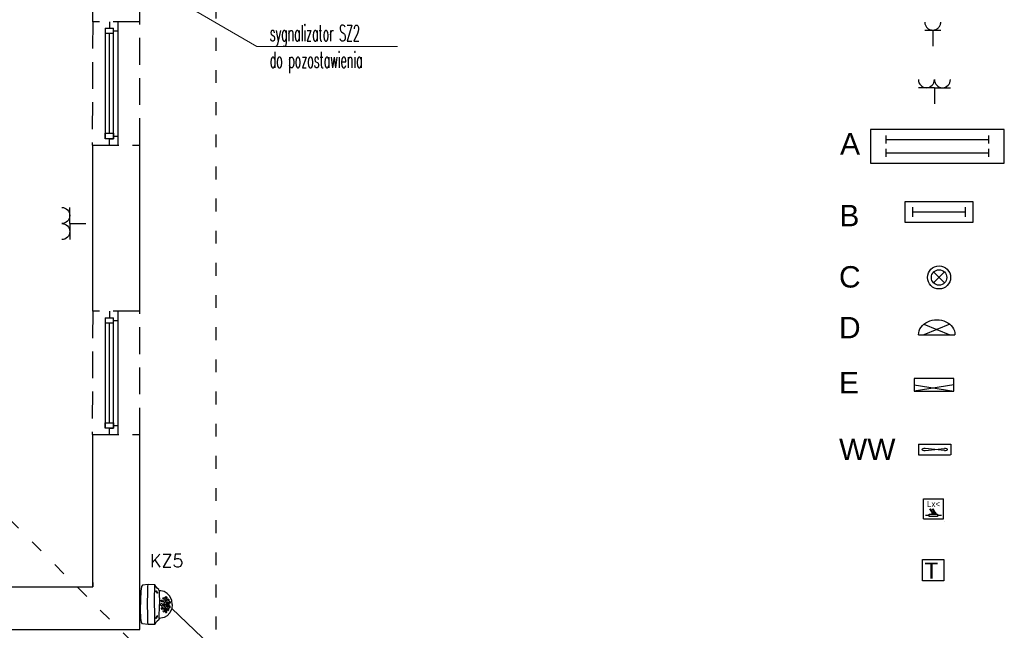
# Model space of a CAD drawing. Header units: millimetres. Extents: x 19325 to 32410, y -4876 to 2807.
# Tile 55 of 72: x 20931 to 21851, y -141 to 429. Entities that reach past the tile are written whole.
import ezdxf
from ezdxf import colors
from ezdxf.entities.mleader import LeaderData, LeaderLine
from ezdxf.enums import TextEntityAlignment as Align
from ezdxf.math import Vec2, Vec3

# ---------------------------------------------------------------- set-up
doc = ezdxf.new("R2010")
doc.units = ezdxf.units.MM
for name, pattern in [('ACAD_ISO02W100', [15, 12, -3]), ('ACAD_ISO03W100', [30, 12, -18]), ('DASHED', [0.75, 0.5, -0.25])]:
    doc.linetypes.add(name, pattern=pattern)
for name, color, linetype, lineweight in [('.WK_WODA_OPIS', 7, 'Continuous', 13), ('2E_INSTA', 40, 'Continuous', 30), ('2E_OPR-WBUDOW', 40, 'Continuous', 30), ('2E_OPRAWY', 40, 'Continuous', 30), ('2E_OSWIETL', 40, 'Continuous', 30), ('2E_URZADZENIE', 40, 'Continuous', 30), ('AMATECH_OPRAWY AWARYJNE', 4, 'Continuous', 30), ('Avizio_CCTV', 1, 'Continuous', 30), ('e', 1, 'Continuous', 40)]:
    doc.layers.add(name, color=color, linetype=linetype, lineweight=lineweight)
for name, color, linetype in [('A_okno', 3, 'Continuous'), ('A_SC_MUROWANA_DZIAŁOWA', 42, 'Continuous'), ('A_scianazew', 42, 'Continuous')]:
    doc.layers.add(name, color=color, linetype=linetype)
doc.styles.add('Opisowy', font='arial.ttf', dxfattribs={"width": 0.8})
doc.styles.add('PITSIMP8', font='pitsimp8')
doc.styles.add('SIMPLEX', font='simplex.shx')
doc.styles.add('WYMIARY', font='romans.shx', dxfattribs={"width": 0.7})

# ---------------------------------------------------------------- blocks, each defined once
blk = doc.blocks.new('AAT_KOPUŁA')
at = {"color": 1}
for points in [[(-8.22, -11.04), (-9, -10.93), (-9.78, -9.91), (-10.75, -9.07), (-11.75, -8.52), (-11.93, -4.64), (-11.53, -1.23), (-10.72, -0.54), (-8.02, -0.23), (-2.86, 0), (-0.04, 0)], [(8.18, -11.04), (8.95, -10.93), (9.73, -9.91), (10.71, -9.07), (11.71, -8.52), (11.89, -4.64), (11.49, -1.23), (10.67, -0.54), (7.97, -0.23), (2.82, 0), (0, 0)], [(-11.93, -4.64), (-10.42, -4.44), (-6.36, -4.33), (0.12, -4.2), (7.54, -4.33), (10.62, -4.41), (11.89, -4.64)], [(-11.75, -8.52), (-6.7, -8.53), (2.62, -8.43), (11.71, -8.52)], [(-0.05, -18.85), (-2.38, -18.67), (-4.9, -17.44), (-6.62, -15.88), (-7.66, -14.01), (-8.14, -12.14), (-8.22, -11.04), (-0.04, -11.24)], [(0.01, -18.85), (2.34, -18.67), (4.85, -17.44), (6.58, -15.88), (7.62, -14.01), (8.1, -12.14), (8.18, -11.04), (0, -11.24)]]:
    blk.add_lwpolyline(points, dxfattribs=at)
for points in [[(-8.01, -9.54), (-7.57, -9.95), (-7.16, -10.2), (-6.8, -10.17), (-6.79, -9.93), (-7.09, -9.56), (-7.5, -9.29), (-7.95, -9.14), (-8.14, -9.15), (-8.19, -9.28), (-8.1, -9.44)], [(7.96, -9.54), (7.52, -9.95), (7.12, -10.2), (6.76, -10.17), (6.75, -9.93), (7.04, -9.56), (7.46, -9.29), (7.9, -9.14), (8.09, -9.15), (8.15, -9.28), (8.06, -9.44)], [(-3.78, -15.29), (-3.95, -14.93), (-4.25, -14.79), (-4.68, -14.88), (-4.81, -15.22), (-4.69, -15.53), (-4.45, -15.72), (-4.04, -15.72), (-3.87, -15.61), (-3.77, -15.41)], [(-3.18, -13.85), (-3.41, -13.5), (-3.71, -13.36), (-4.14, -13.45), (-4.29, -13.85), (-4.15, -14.27), (-3.88, -14.44), (-3.44, -14.44), (-3.2, -14.23), (-3.15, -14.01)], [(-2.45, -16.49), (-2.62, -16.14), (-2.92, -16), (-3.35, -16.09), (-3.48, -16.42), (-3.36, -16.74), (-3.12, -16.92), (-2.71, -16.93), (-2.54, -16.81), (-2.44, -16.61)], [(-2.37, -15.16), (-2.53, -14.81), (-2.84, -14.67), (-3.26, -14.76), (-3.39, -15.09), (-3.27, -15.41), (-3.03, -15.59), (-2.63, -15.6), (-2.46, -15.48), (-2.36, -15.28)], [(-1.64, -12.74), (-1.87, -12.4), (-2.18, -12.26), (-2.6, -12.35), (-2.75, -12.75), (-2.61, -13.17), (-2.34, -13.34), (-1.9, -13.34), (-1.66, -13.13), (-1.61, -12.9)], [(-1.35, -14.22), (-1.58, -13.87), (-1.88, -13.73), (-2.31, -13.82), (-2.46, -14.23), (-2.32, -14.64), (-2.05, -14.81), (-1.61, -14.81), (-1.37, -14.6), (-1.32, -14.38)], [(-1.34, -17.2), (-1.62, -17.14), (-2.01, -17.17), (-2.14, -17.32), (-2.03, -17.5), (-1.68, -17.65), (-1.27, -17.71), (-0.93, -17.63), (-0.89, -17.47), (-1.06, -17.33)], [(-0.12, -15.1), (-0.81, -15.21), (-1.32, -15.6), (-1.56, -15.96), (-1.58, -16.45), (-1.21, -16.85), (-0.57, -17.09), (-0.08, -17.13), (0.56, -17.04), (1.21, -16.62), (1.45, -16.19), (1.38, -15.8), (0.93, -15.33), (0.26, -15.14)], [(0, -15.66), (-0.48, -15.71), (-0.87, -15.94), (-0.92, -16.2), (-0.86, -16.5), (-0.56, -16.69), (-0.14, -16.73), (0.46, -16.65), (0.79, -16.37), (0.81, -15.97), (0.42, -15.7)], [(-0.16, -11.79), (-0.44, -11.92), (-0.66, -12.24), (-0.73, -12.53), (-0.65, -12.92), (-0.47, -13.15), (-0.12, -13.25), (0.27, -13.11), (0.47, -12.65), (0.44, -12.25), (0.26, -12.02), (0.06, -11.81)], [(-0.12, -13.41), (-0.49, -13.53), (-0.61, -13.76), (-0.68, -14.17), (-0.52, -14.45), (-0.26, -14.55), (0.18, -14.53), (0.42, -14.2), (0.47, -13.96), (0.29, -13.62), (0.11, -13.48)], [(1.24, -17.2), (1.51, -17.14), (1.91, -17.17), (2.04, -17.32), (1.92, -17.5), (1.57, -17.65), (1.16, -17.71), (0.83, -17.63), (0.79, -17.47), (0.95, -17.33)], [(1.24, -14.22), (1.47, -13.87), (1.78, -13.73), (2.2, -13.82), (2.36, -14.23), (2.22, -14.64), (1.94, -14.81), (1.5, -14.81), (1.26, -14.6), (1.22, -14.38)], [(1.53, -12.74), (1.76, -12.4), (2.07, -12.26), (2.49, -12.35), (2.65, -12.75), (2.51, -13.17), (2.23, -13.34), (1.79, -13.34), (1.55, -13.13), (1.51, -12.9)], [(2.26, -15.16), (2.43, -14.81), (2.73, -14.67), (3.16, -14.76), (3.29, -15.09), (3.17, -15.41), (2.93, -15.59), (2.52, -15.6), (2.35, -15.48), (2.25, -15.28)], [(2.34, -16.49), (2.51, -16.14), (2.82, -16), (3.24, -16.09), (3.37, -16.42), (3.25, -16.74), (3.01, -16.92), (2.61, -16.93), (2.43, -16.81), (2.33, -16.61)], [(3.07, -13.85), (3.3, -13.5), (3.61, -13.36), (4.03, -13.45), (4.19, -13.85), (4.05, -14.27), (3.77, -14.44), (3.33, -14.44), (3.09, -14.23), (3.05, -14.01)], [(3.67, -15.29), (3.84, -14.93), (4.15, -14.79), (4.57, -14.88), (4.7, -15.22), (4.58, -15.53), (4.34, -15.72), (3.94, -15.72), (3.77, -15.61), (3.67, -15.41)]]:
    blk.add_lwpolyline(points, close=True, dxfattribs=at)
blk = doc.blocks.new('2DEL_019')
for q in [(-2, 0), (0, -2), (2, 0)]:
    blk.add_line((0, 0), q)
for centre in [(-1, 1), (1, 1)]:
    blk.add_arc(centre, 1, 180, 0)
at = {"linetype": 'ByBlock', "style": 'PITSIMP8', "flags": 9}
for tag, p in [('SPANNUNG/FREQUENZ', (-0.16, 0.2)), ('VOLUMENSTROM', (-0.16, 0.36)), ('BEZEICHNUNG', (-0.16, 0.5)), ('RAUM/GRUPPE', (-0.16, 0.48)), ('DRUCK/-STUFE', (-0.16, 0.34)), ('TEMPERATUR', (-0.16, 0.26)), ('POS.NR.G-LV', (-0.16, 0.46)), ('KENNUNG', (-0.16, 0.4)), ('LEISTUNG', (-0.16, 0.38)), ('ANSCHLUSS', (-0.16, 0.32)), ('DREHZAHL', (-0.16, 0.24)), ('SCHUTZART', (-0.16, 0.22)), ('FABRIKAT', (-0.16, 0.44)), ('GROESSE', (-0.16, 0.3)), ('GEWICHT', (-0.16, 0.18)), ('TYP', (-0.16, 0.42)), ('FREI', (-0.16, 0.16)), ('FREI', (-0.16, 0.14)), ('FREI', (-0.16, 0.12)), ('DN', (-0.16, 0.28))]:
    blk.add_attdef(tag, text='', height=0.01, dxfattribs=at).set_placement(p, align=Align.MIDDLE)
blk = doc.blocks.new('2DEL_501')
for p, q in [((-0.304, 0.793), (-0.25, 0.866)), ((-0.25, 0.866), (-0.191, 0.924)), ((-0.191, 0.924), (-0.129, 0.966)), ((-0.129, 0.966), (-0.065, 0.991)), ((-0.065, 0.991), (0, 1)), ((0, 1), (0.065, 0.991)), ((0.065, 0.991), (0.129, 0.966)), ((0.129, 0.966), (0.191, 0.924)), ((0.191, 0.924), (0.25, 0.866)), ((0.25, 0.866), (0.304, 0.793)), ((-0.433, 0.5), (-0.397, 0.609)), ((-0.397, 0.609), (-0.354, 0.707)), ((-0.354, 0.707), (-0.304, 0.793)), ((0.354, 0.707), (-0.354, 0)), ((-0.354, 0.707), (0.354, 0)), ((0.304, 0.793), (0.354, 0.707)), ((0.354, 0.707), (0.397, 0.609)), ((0.397, 0.609), (0.433, 0.5)), ((-0.483, 0.259), (-0.462, 0.383)), ((-0.462, 0.383), (-0.433, 0.5)), ((0.433, 0.5), (0.462, 0.383)), ((0.462, 0.383), (0.483, 0.259)), ((-0.5, 0), (-0.496, 0.131)), ((-0.5, 0), (0.5, 0)), ((-0.496, 0.131), (-0.483, 0.259)), ((0.483, 0.259), (0.496, 0.131)), ((0.496, 0.131), (0.5, 0))]:
    blk.add_line(p, q)
at = {"linetype": 'ByBlock', "style": 'PITSIMP8', "flags": 9}
for tag, p in [('RAUM/GRUPPE', (-0.219, 0.589)), ('BEZEICHNUNG', (-0.219, 0.609)), ('POS.NR.G-LV', (-0.219, 0.569)), ('FABRIKAT', (-0.219, 0.549)), ('SPANNUNG/FREQUENZ', (-0.219, 0.309)), ('VOLUMENSTROM', (-0.219, 0.469)), ('DRUCK/-STUFE', (-0.219, 0.449)), ('TEMPERATUR', (-0.219, 0.369)), ('ANSCHLUSS', (-0.219, 0.429)), ('SCHUTZART', (-0.219, 0.329)), ('DREHZAHL', (-0.219, 0.349)), ('KENNUNG', (-0.219, 0.509)), ('LEISTUNG', (-0.219, 0.489)), ('GROESSE', (-0.219, 0.409)), ('GEWICHT', (-0.219, 0.289)), ('FREI', (-0.219, 0.269)), ('TYP', (-0.219, 0.529)), ('DN', (-0.219, 0.389)), ('FREI', (-0.219, 0.249)), ('FREI', (-0.219, 0.229))]:
    blk.add_attdef(tag, text='', height=0.01, dxfattribs=at).set_placement(p, align=Align.MIDDLE)
blk = doc.blocks.new('2DEL_077')
at = {"color": 0}
for p, q in [((-0.3844, 0.0818), (-0.3844, 0.3182)), ((0.3844, 0.0818), (0.3844, 0.3182)), ((-0.3844, -0.3182), (-0.3844, -0.0818)), ((0.3844, -0.3182), (0.3844, -0.0818))]:
    blk.add_line(p, q, dxfattribs=at)
for p, q in [((-0.3844, 0.2), (0.3844, 0.2)), ((-0.3844, -0.2), (0.3844, -0.2))]:
    blk.add_line(p, q)
blk.add_lwpolyline([(-0.5, -0.5), (0.5, -0.5), (0.5, 0.5), (-0.5, 0.5)], close=True)
at = {"linetype": 'ByBlock', "style": 'PITSIMP8', "flags": 9}
for tag, p in [('BEZEICHNUNG', (-0.2341, 0.1593)), ('RAUM/GRUPPE', (-0.2341, 0.1393)), ('POS.NR.G-LV', (-0.2341, 0.1193)), ('FABRIKAT', (-0.2341, 0.0993)), ('TYP', (-0.2341, 0.0793)), ('VOLUMENSTROM', (-0.2341, 0.0193)), ('DRUCK/-STUFE', (-0.2341, -0.0007)), ('KENNUNG', (-0.2341, 0.0593)), ('LEISTUNG', (-0.2341, 0.0393)), ('ANSCHLUSS', (-0.2341, -0.0207)), ('GROESSE', (-0.2341, -0.0407)), ('DN', (-0.2341, -0.0607)), ('SPANNUNG/FREQUENZ', (-0.2341, -0.1407)), ('TEMPERATUR', (-0.2341, -0.0807)), ('SCHUTZART', (-0.2341, -0.1207)), ('DREHZAHL', (-0.2341, -0.1007)), ('GEWICHT', (-0.2341, -0.1607)), ('FREI', (-0.2341, -0.1807)), ('FREI', (-0.2341, -0.2007)), ('FREI', (-0.2341, -0.2207))]:
    blk.add_attdef(tag, text='', height=0.01, dxfattribs=at).set_placement(p, align=Align.MIDDLE)
blk = doc.blocks.new('2DEL_739')
for p, q in [((0.102, 0.102), (-0.102, -0.102)), ((-0.102, 0.102), (0.102, -0.102))]:
    blk.add_line(p, q)
for radius in [0.215, 0.144]:
    blk.add_circle((0, 0), radius)
at = {"linetype": 'ByBlock', "style": 'PITSIMP8', "flags": 9}
for tag, p in [('RAUM/GRUPPE', (-0.174, 0.099)), ('BEZEICHNUNG', (-0.174, 0.119)), ('POS.NR.G-LV', (-0.174, 0.079)), ('KENNUNG', (-0.174, 0.019)), ('LEISTUNG', (-0.174, -0.001)), ('FABRIKAT', (-0.174, 0.059)), ('TYP', (-0.174, 0.039)), ('SPANNUNG/FREQUENZ', (-0.174, -0.181)), ('VOLUMENSTROM', (-0.174, -0.021)), ('DRUCK/-STUFE', (-0.174, -0.041)), ('TEMPERATUR', (-0.174, -0.121)), ('ANSCHLUSS', (-0.174, -0.061)), ('SCHUTZART', (-0.174, -0.161)), ('DREHZAHL', (-0.174, -0.141)), ('GROESSE', (-0.174, -0.081)), ('DN', (-0.174, -0.101)), ('GEWICHT', (-0.174, -0.201)), ('FREI', (-0.174, -0.221)), ('FREI', (-0.174, -0.241)), ('FREI', (-0.174, -0.261))]:
    blk.add_attdef(tag, text='', height=0.01, dxfattribs=at).set_placement(p, align=Align.MIDDLE)
blk = doc.blocks.new('2DEL_076')
at = {"color": 0}
for p, q in [((-0.384, -0.236), (-0.384, 0.236)), ((0.384, -0.236), (0.384, 0.236))]:
    blk.add_line(p, q, dxfattribs=at)
blk.add_line((-0.384, 0), (0.384, 0))
blk.add_lwpolyline([(-0.5, -0.5), (0.5, -0.5), (0.5, 0.5), (-0.5, 0.5)], close=True)
at = {"linetype": 'ByBlock', "style": 'PITSIMP8', "flags": 9}
for tag, p in [('RAUM/GRUPPE', (-0.234, 0.139)), ('BEZEICHNUNG', (-0.234, 0.159)), ('VOLUMENSTROM', (-0.234, 0.019)), ('DRUCK/-STUFE', (-0.234, -0.001)), ('POS.NR.G-LV', (-0.234, 0.119)), ('KENNUNG', (-0.234, 0.059)), ('LEISTUNG', (-0.234, 0.039)), ('FABRIKAT', (-0.234, 0.099)), ('TYP', (-0.234, 0.079)), ('SPANNUNG/FREQUENZ', (-0.234, -0.141)), ('TEMPERATUR', (-0.234, -0.081)), ('ANSCHLUSS', (-0.234, -0.021)), ('SCHUTZART', (-0.234, -0.121)), ('DREHZAHL', (-0.234, -0.101)), ('GROESSE', (-0.234, -0.041)), ('DN', (-0.234, -0.061)), ('GEWICHT', (-0.234, -0.161)), ('FREI', (-0.234, -0.181)), ('FREI', (-0.234, -0.201)), ('FREI', (-0.234, -0.221))]:
    blk.add_attdef(tag, text='', height=0.01, dxfattribs=at).set_placement(p, align=Align.MIDDLE)
blk = doc.blocks.new('2DEL_749')
for p, q in [((-0.5, 1), (-0.5, 0)), ((-0.5, 1), (0.5, 1)), ((0.5, 1), (0.5, 0)), ((0.301, 0.398), (-0.301, 0.602)), ((-0.301, 0.398), (0.301, 0.602)), ((-0.5, 0), (0.495, 0))]:
    blk.add_line(p, q)
for centre, start, end in [((-0.301, 0.5), 90, 270), ((0.301, 0.5), 270, 90)]:
    blk.add_arc(centre, 0.102, start, end)
at = {"linetype": 'ByBlock', "style": 'PITSIMP8', "flags": 9}
for tag, p in [('VOLUMENSTROM', (-0.263, 0.721)), ('RAUM/GRUPPE', (-0.263, 0.841)), ('DRUCK/-STUFE', (-0.263, 0.701)), ('BEZEICHNUNG', (-0.263, 0.861)), ('TEMPERATUR', (-0.263, 0.621)), ('POS.NR.G-LV', (-0.263, 0.821)), ('ANSCHLUSS', (-0.263, 0.681)), ('KENNUNG', (-0.263, 0.761)), ('LEISTUNG', (-0.263, 0.741)), ('FABRIKAT', (-0.263, 0.801)), ('GROESSE', (-0.263, 0.661)), ('TYP', (-0.263, 0.781)), ('DN', (-0.263, 0.641)), ('SPANNUNG/FREQUENZ', (-0.263, 0.561)), ('SCHUTZART', (-0.263, 0.581)), ('DREHZAHL', (-0.263, 0.601)), ('GEWICHT', (-0.263, 0.541)), ('FREI', (-0.263, 0.521)), ('FREI', (-0.263, 0.501)), ('FREI', (-0.263, 0.481))]:
    blk.add_attdef(tag, text='', height=0.01, dxfattribs=at).set_placement(p, align=Align.MIDDLE)
blk = doc.blocks.new('gn 1-f')
at = {"layer": '2E_OPR-WBUDOW', "linetype": 'ACAD_ISO02W100', "ltscale": 2}
for p, q in [((15, 0), (0, 0)), ((15, 7.5), (15, -7.5))]:
    blk.add_line(p, q, dxfattribs=at)
blk.add_arc((22.5, 0), 7.5, 90, 270, dxfattribs=at)
blk = doc.blocks.new('2DEL_506')
for p, q in [((0.5, 1), (-0.5, 1)), ((-0.5, 0.5), (0.5, 1)), ((0.5, 0.5), (-0.5, 1)), ((-0.5, 1), (-0.5, 0)), ((0.5, 0), (0.5, 1)), ((-0.5, 0), (0.5, 0))]:
    blk.add_line(p, q)
at = {"linetype": 'ByBlock', "style": 'PITSIMP8', "flags": 9}
for tag, p in [('RAUM/GRUPPE', (-0.219, 0.589)), ('BEZEICHNUNG', (-0.219, 0.609)), ('POS.NR.G-LV', (-0.219, 0.569)), ('KENNUNG', (-0.219, 0.509)), ('FABRIKAT', (-0.219, 0.549)), ('TYP', (-0.219, 0.529)), ('SPANNUNG/FREQUENZ', (-0.219, 0.309)), ('VOLUMENSTROM', (-0.219, 0.469)), ('DRUCK/-STUFE', (-0.219, 0.449)), ('TEMPERATUR', (-0.219, 0.369)), ('ANSCHLUSS', (-0.219, 0.429)), ('SCHUTZART', (-0.219, 0.329)), ('DREHZAHL', (-0.219, 0.349)), ('LEISTUNG', (-0.219, 0.489)), ('GROESSE', (-0.219, 0.409)), ('GEWICHT', (-0.219, 0.289)), ('FREI', (-0.219, 0.269)), ('FREI', (-0.219, 0.249)), ('DN', (-0.219, 0.389)), ('FREI', (-0.219, 0.229))]:
    blk.add_attdef(tag, text='', height=0.01, dxfattribs=at).set_placement(p, align=Align.MIDDLE)
blk = doc.blocks.new('2DEL_847')
blk.add_lwpolyline([(-1.25, 1.25), (1.25, 1.25), (1.25, -1.25), (-1.25, -1.25)], close=True)
at = {"linetype": 'ByBlock', "style": 'PITSIMP8', "flags": 9}
for tag, p in [('SPANNUNG/FREQUENZ', (0.52, 0.65)), ('VOLUMENSTROM', (0.52, 0.81)), ('BEZEICHNUNG', (0.52, 0.95)), ('RAUM/GRUPPE', (0.52, 0.93)), ('DRUCK/-STUFE', (0.52, 0.79)), ('POS.NR.G-LV', (0.52, 0.91)), ('ANSCHLUSS', (0.52, 0.77)), ('TEMPERATUR', (0.52, 0.71)), ('DREHZAHL', (0.52, 0.69)), ('SCHUTZART', (0.52, 0.67)), ('FABRIKAT', (0.52, 0.89)), ('KENNUNG', (0.52, 0.85)), ('LEISTUNG', (0.52, 0.83)), ('GROESSE', (0.52, 0.75)), ('GEWICHT', (0.52, 0.63)), ('TYP', (0.52, 0.87)), ('DN', (0.52, 0.73)), ('FREI', (0.52, 0.61)), ('FREI', (0.52, 0.59)), ('FREI', (0.52, 0.57))]:
    blk.add_attdef(tag, text='', height=0.01, dxfattribs=at).set_placement(p, align=Align.MIDDLE)
blk = doc.blocks.new('2DEL_757')
for p, q in [((-1.25, -1.25), (-1.25, 1.25)), ((-1.25, 1.25), (1.25, 1.25)), ((1.25, -1.25), (1.25, 1.25)), ((-1, -0.81), (-0.55, -0.81)), ((0.5, -0.81), (0.99, -0.81)), ((-1.25, -1.25), (1.25, -1.25))]:
    blk.add_line(p, q)
at = {"color": 0}
for p, q in [((-0.15, -0.52), (-0.45, -0.01)), ((-0.09, -0.48), (-0.36, -0.01)), ((-0.15, -0.52), (-0.19, -0.54)), ((-0.11, -0.67), (-0.19, -0.54)), ((0.16, -0.52), (-0.14, -0.01)), ((-0.06, -0.46), (-0.09, -0.48)), ((0.06, -0.67), (-0.06, -0.46)), ((0.22, -0.48), (-0.05, -0.01)), ((0.16, -0.52), (0.12, -0.54)), ((0.2, -0.67), (0.12, -0.54)), ((0.25, -0.46), (0.22, -0.48)), ((0.37, -0.67), (0.25, -0.46))]:
    blk.add_line(p, q, dxfattribs=at)
blk.add_lwpolyline([(-0.55, -0.96), (-0.55, -0.67), (0.5, -0.67), (0.5, -0.96)], close=True)
for points in [[(-0.15, -0.52), (-0.09, -0.48), (-0.45, -0.01), (-0.36, -0.01)], [(-0.11, -0.67), (0.06, -0.67), (-0.19, -0.54), (-0.06, -0.46)], [(0.16, -0.52), (0.22, -0.48), (-0.14, -0.01), (-0.05, -0.01)], [(0.2, -0.67), (0.37, -0.67), (0.12, -0.54), (0.25, -0.46)]]:
    blk.add_solid(points, dxfattribs=at)
at = {"linetype": 'ByBlock', "style": 'PITSIMP8'}
blk.add_attdef('LX<', text='', height=0.75, dxfattribs=at).set_placement((0, 0.59), align=Align.MIDDLE)
at = {"linetype": 'ByBlock', "style": 'PITSIMP8', "flags": 9}
for tag, p in [('SPANNUNG/FREQUENZ', (-1.23, -1.18)), ('VOLUMENSTROM', (-1.23, -1.02)), ('BEZEICHNUNG', (-1.23, -0.88)), ('RAUM/GRUPPE', (-1.23, -0.9)), ('DRUCK/-STUFE', (-1.23, -1.04)), ('TEMPERATUR', (-1.23, -1.12)), ('POS.NR.G-LV', (-1.23, -0.92)), ('KENNUNG', (-1.23, -0.98)), ('LEISTUNG', (-1.23, -1)), ('ANSCHLUSS', (-1.23, -1.06)), ('DREHZAHL', (-1.23, -1.14)), ('SCHUTZART', (-1.23, -1.16)), ('FABRIKAT', (-1.23, -0.94)), ('GROESSE', (-1.23, -1.08)), ('GEWICHT', (-1.23, -1.2)), ('TYP', (-1.23, -0.96)), ('FREI', (-1.23, -1.22)), ('DN', (-1.23, -1.1)), ('FREI', (-1.23, -1.24)), ('FREI', (-1.23, -1.26))]:
    blk.add_attdef(tag, text='', height=0.01, dxfattribs=at).set_placement(p, align=Align.MIDDLE)
blk = doc.blocks.new('_None')

msp = doc.modelspace()

# ---------------------------------------------------------------- linework, layer by layer
at = {"linetype": 'DASHED', "ltscale": 50}
for points in [[(20999.19, 312.06), (21043.62, 312.06), (21043.62, 427.06), (20999.62, 427.06)], [(20999.19, 42.06), (21043.62, 42.06), (21043.62, 157.06), (20999.62, 157.06)]]:
    msp.add_lwpolyline(points, close=True, dxfattribs=at)
at = {"layer": 'A_okno'}
for p, q in [((21015.19, 427.06, -0.04), (21015.19, 421.06, -0.04)), ((21023.19, 427.06, -0.05), (21023.19, 369.56, -0.02)), ((21011.19, 421.06, -0.05), (21011.19, 369.56, -0.02)), ((21011.19, 421.06, -0.04), (21019.19, 421.06, -0.04)), ((21019.19, 416.06, -0.04), (21011.19, 416.06, -0.04)), ((21015.19, 369.56, -0.02), (21015.19, 416.06, -0.04)), ((21019.19, 369.56, -0.02), (21019.19, 421.06, -0.04)), ((21019.19, 418.56, -0.04), (21023.19, 418.56, -0.04)), ((21011.19, 369.56, -0.02), (21011.19, 318.06, 0)), ((21015.19, 323.06, 0), (21015.19, 369.56, -0.02)), ((21019.19, 318.06, 0), (21019.19, 369.56, -0.02)), ((21023.19, 369.56, -0.02), (21023.19, 320.56, 0)), ((21011.19, 323.06, 0), (21014.69, 323.06, 0)), ((21011.19, 318.06, 0), (21011.19, 323.06, 0)), ((21011.19, 323.06, 0), (21019.19, 323.06, 0)), ((21015.69, 323.06, 0), (21019.19, 323.06, 0)), ((21019.19, 323.06, 0), (21019.19, 318.06, 0)), ((21019.19, 318.06, 0), (21011.19, 318.06, 0)), ((21015.19, 312.06, 0), (21015.19, 318.06, 0)), ((21015.19, 318.06, 0), (21019.19, 318.06, 0)), ((21019.19, 320.56, 0), (21023.19, 320.56, 0)), ((21023.19, 320.56, 0), (21023.19, 312.06, 0)), ((21015.19, 157.06, -0.04), (21015.19, 151.06, -0.04)), ((21023.19, 157.06, -0.05), (21023.19, 99.56, -0.02)), ((21011.19, 151.06, -0.05), (21011.19, 99.56, -0.02)), ((21011.19, 151.06, -0.04), (21019.19, 151.06, -0.04)), ((21019.19, 99.56, -0.02), (21019.19, 151.06, -0.04)), ((21019.19, 148.56, -0.04), (21023.19, 148.56, -0.04)), ((21019.19, 146.06, -0.04), (21011.19, 146.06, -0.04)), ((21015.19, 99.56, -0.02), (21015.19, 146.06, -0.04)), ((21011.19, 99.56, -0.02), (21011.19, 48.06, 0)), ((21015.19, 53.06, 0), (21015.19, 99.56, -0.02)), ((21019.19, 48.06, 0), (21019.19, 99.56, -0.02)), ((21023.19, 99.56, -0.02), (21023.19, 50.56, 0)), ((21011.19, 53.06, 0), (21014.69, 53.06, 0)), ((21011.19, 48.06, 0), (21011.19, 53.06, 0)), ((21011.19, 53.06, 0), (21019.19, 53.06, 0)), ((21019.19, 48.06, 0), (21011.19, 48.06, 0)), ((21015.19, 42.06, 0), (21015.19, 48.06, 0)), ((21015.19, 48.06, 0), (21019.19, 48.06, 0)), ((21015.69, 53.06, 0), (21019.19, 53.06, 0)), ((21019.19, 53.06, 0), (21019.19, 48.06, 0)), ((21019.19, 50.56, 0), (21023.19, 50.56, 0)), ((21023.19, 50.56, 0), (21023.19, 42.06, 0))]:
    msp.add_line(p, q, dxfattribs=at)
at = {"layer": 'A_SC_MUROWANA_DZIAŁOWA', "linetype": 'ACAD_ISO03W100'}
msp.add_line((20518.62, 365.97), (21114.98, -229.88), dxfattribs=at)
msp.add_lwpolyline([(19967.66, -229.88), (21114.98, -229.88), (21114.98, 1589.24), (19967.66, 1589.24)], close=True, dxfattribs=at)
at = {"layer": 'A_scianazew'}
for p, q in [((21795.61, -38.74), (21795.61, -38.74)), ((20999.62, -95.94), (20999.62, -99.94))]:
    msp.add_line(p, q, dxfattribs=at)
for points in [[(20999.62, 427.06), (20999.62, 590.06)], [(21043.62, 427.06), (21043.62, 590.06)], [(20999.62, 157.06), (20999.62, 312.06)], [(21043.62, 157.06), (21043.62, 312.06)], [(20829.62, -139.94), (21043.62, -139.94), (21043.62, 42.06)], [(20999.62, -99.94), (20999.62, 42.06)], [(20829.62, -99.94), (20999.62, -99.94)]]:
    msp.add_lwpolyline(points, dxfattribs=at)

# ---------------------------------------------------------------- block references
at = {"rotation": 90}
msp.add_blockref('gn 1-f', (21784.28, 404.35, 0), dxfattribs=at)
at = {"layer": '2E_INSTA'}
for name, p, xscale, yscale, zscale in [('2DEL_019', (21785.81, 365.66, 0), 7.5, 7.5, 7.5), ('2DEL_847', (21784.61, -84.47), 8, 8, 8)]:
    msp.add_blockref(name, p, dxfattribs=dict(at, xscale=xscale, yscale=yscale, zscale=zscale))
at = {"layer": '2E_INSTA', "xscale": -7.5, "yscale": 7.5, "zscale": 7.5, "rotation": 90}
msp.add_blockref('2DEL_019', (20978.26, 238.88), dxfattribs=at)
at = {"layer": '2E_INSTA', "xscale": 7.5, "yscale": 7.5, "zscale": 7.5}
msp.add_blockref('2DEL_757', (21785, -27.21), dxfattribs=at).add_auto_attribs({'LX<': 'Lx<'})
at = {"layer": '2E_OPRAWY'}
for name, p, xscale, yscale, zscale in [('2DEL_077', (21788.64, 311.02, 0), 124.9, 31.3, 124.9), ('2DEL_076', (21790.19, 249.76), 63.9, 18.9, 63.9)]:
    msp.add_blockref(name, p, dxfattribs=dict(at, xscale=xscale, yscale=yscale, zscale=zscale))
at = {"layer": '2E_OSWIETL'}
for name, p, xscale, yscale, zscale in [('2DEL_739', (21790.19, 188.59), 50, 50, 50), ('2DEL_501', (21788.03, 135.15, -0.26), 34, 14, 34)]:
    msp.add_blockref(name, p, dxfattribs=dict(at, xscale=xscale, yscale=yscale, zscale=zscale))
at = {"layer": '2E_OSWIETL', "xscale": 37, "yscale": 12, "zscale": 37, "rotation": 180}
msp.add_blockref('2DEL_506', (21785.31, 94.42), dxfattribs=at)
at = {"layer": '2E_URZADZENIE', "xscale": 30, "yscale": 10, "zscale": 30}
msp.add_blockref('2DEL_749', (21786.1, 23.04), dxfattribs=at)
at = {"layer": 'Avizio_CCTV', "xscale": 1.575, "yscale": 1.575, "zscale": 1.575, "rotation": 90}
msp.add_blockref('AAT_KOPUŁA', (21044.22, -116.55, 0), dxfattribs=at)

# ---------------------------------------------------------------- texts
at = {"layer": 'AMATECH_OPRAWY AWARYJNE', "linetype": 'ByBlock', "style": 'Opisowy'}
for s, height, p in [('A', 20, (21697.72, 303.3, 0)), ('B', 20, (21697.08, 236.33, 0)), ('C', 20, (21696.71, 179.16, 0)), ('D', 20, (21696.71, 131.78, 0)), ('E', 20, (21696.71, 80.37, 0)), ('WW', 20, (21696.71, 18.26, 0)), ('T', 15, (21776.67, -92.45, 0))]:
    msp.add_text(s, height=height, dxfattribs=at).set_placement(p)
at = {"layer": 'e', "style": 'SIMPLEX'}
msp.add_text('KZ5', height=11.97, dxfattribs=at).set_placement((21053.09, -81.66, 1.04))

# ---------------------------------------------------------------- next in the draw order: leaders
at = {"layer": '.WK_WODA_OPIS'}
ml = msp.add_multileader_mtext('Standard', dxfattribs=at)
ml.set_content('{\\W0.5;sygnalizator SZ2\\Pdo pozostawienia}', color=256, style='WYMIARY')
ml.set_leader_properties(linetype='ByLayer', lineweight=-1)
ml.set_arrow_properties(name='NONE')
ml.build(insert=Vec2(0, 0))
ml.multileader.update_dxf_attribs({"text_left_attachment_type": 6, "text_right_attachment_type": 6, "text_top_attachment_type": 0, "text_bottom_attachment_type": 0, "dogleg_length": 86.36, "arrow_head_size": 5})
ctx = ml.context
ctx.base_point, ctx.char_height, ctx.arrow_head_size, ctx.landing_gap_size, ctx.plane_origin = Vec3(21163.69, 404.1), 15, 5, 1.25, Vec3(-855150.83, 6522943.27)
ctx.left_attachment, ctx.right_attachment = 6, 6
notes = []
notes.append((ctx, [(1, (1, 1, 0), (21152.89, 404.1), (1, 0), 10.8, [(0, [(21078.09, 447.15)], 256, [])])]))
ctx.mtext.insert, ctx.mtext.line_spacing_style = Vec3(21164.94, 424.1), 2
ctx.mtext.has_bg_fill, ctx.mtext.bg_color, ctx.mtext.bg_scale_factor, ctx.mtext.bg_transparency, ctx.mtext.use_window_bg_color = 1, -1027028792, 1.5, 0, 1
ml = msp.add_multileader_mtext('Standard', dxfattribs=at)
ml.set_content('{\\W0.5;kamery zewn. \\Pdo pozostawienia}', color=256, style='WYMIARY')
ml.set_leader_properties(linetype='ByLayer', lineweight=-1)
ml.set_arrow_properties(name='NONE')
ml.build(insert=Vec2(0, 0))
ml.multileader.update_dxf_attribs({"text_left_attachment_type": 6, "text_right_attachment_type": 6, "text_top_attachment_type": 0, "text_bottom_attachment_type": 0, "dogleg_length": 86.36, "arrow_head_size": 5})
ctx = ml.context
ctx.base_point, ctx.char_height, ctx.arrow_head_size, ctx.landing_gap_size, ctx.plane_origin = Vec3(21149.38, -182.07, 3941.31), 15, 5, 1.25, Vec3(-855228.58, 6522357.1, 3941.31)
ctx.left_attachment, ctx.right_attachment = 6, 6
notes.append((ctx, [(1, (1, 1, 0), (21138.59, -182.07, 3941.31), (1, 0), 10.8, [(0, [(21073.62, -120.3, 3941.31)], 256, [])])]))
ctx.mtext.insert, ctx.mtext.line_spacing_style = Vec3(21150.63, -162.07, 3941.31), 2
ctx.mtext.has_bg_fill, ctx.mtext.bg_color, ctx.mtext.bg_scale_factor, ctx.mtext.bg_transparency, ctx.mtext.use_window_bg_color = 1, -1027028792, 1.5, 0, 1
for ctx, leaders in notes:
    for number, flags, end, landing, length, lines in leaders:
        leader = LeaderData()
        leader.index, (leader.has_last_leader_line, leader.has_dogleg_vector, leader.attachment_direction) = number, flags
        leader.last_leader_point, leader.dogleg_vector, leader.dogleg_length = Vec3(end), Vec3(landing), length
        for number, points, colour, breaks in lines:
            line = LeaderLine()
            line.index, line.vertices, line.color, line.breaks = number, Vec3.list(points), colors.encode_raw_color(colour), breaks
            leader.lines.append(line)
        ctx.leaders.append(leader)

doc.saveas('drawing.dxf')
